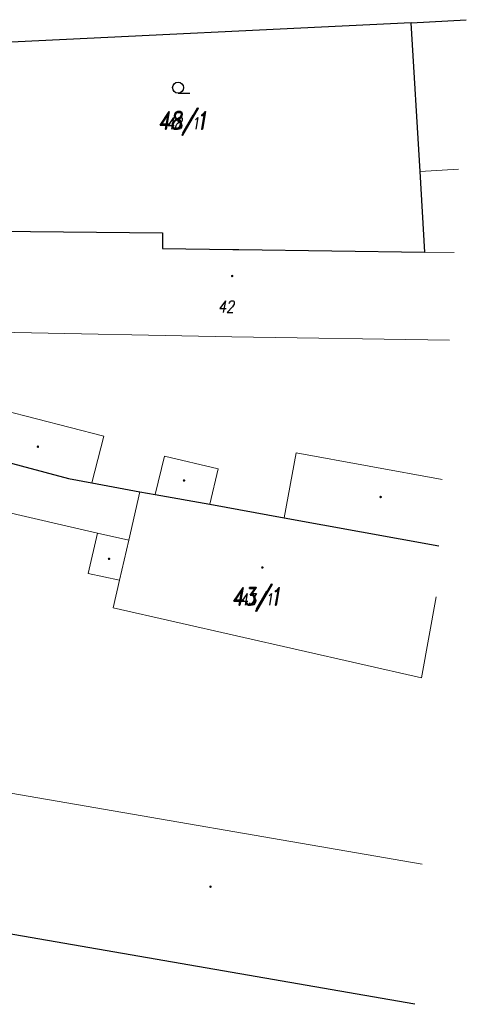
# Model space of a CAD drawing. Header units: feet. Extents: x -783217 to -782936, y -1044805 to -1043930.
# Tile 80 of 81: x -782968 to -782938, y -1044226 to -1044158. Entities that reach past the tile are written whole.
import ezdxf
from ezdxf.enums import TextEntityAlignment as Align

# ---------------------------------------------------------------- set-up
doc = ezdxf.new("R2010")
doc.units = ezdxf.units.FT
doc.header["$MEASUREMENT"] = 0
doc.layers.add('KN_hranice pozemků', color=140, linetype='Continuous', lineweight=30)
doc.layers.add('KN_slučky', color=253, linetype='Continuous', lineweight=9)
for name, color, linetype in [('KN_POZEMKY 500', 140, 'Continuous'), ('KN_značky kultur', 7, 'Continuous'), ('KN_čísla pozemků', 140, 'Continuous')]:
    doc.layers.add(name, color=color, linetype=linetype)
doc.styles.add('RomanD', font='romand.shx', dxfattribs={"width": 0.7, "oblique": 10})

# ---------------------------------------------------------------- blocks, each defined once
blk = doc.blocks.new('3.04')
at = {"layer": 'KN_značky kultur', "linetype": 'Continuous'}
blk.add_line((0, 0), (1.6, 0), dxfattribs=at)
blk.add_circle((0, 0.75), 0.75, dxfattribs=at)
blk = doc.blocks.new('4.02_1')
at = {"layer": 'KN_značky kultur', "linetype": 'Continuous'}
h = blk.add_hatch(color=256, dxfattribs=at)
edge = h.paths.add_edge_path()
edge.add_arc((0, 0), 0.175, 0, 360)

msp = doc.modelspace()

# ---------------------------------------------------------------- linework, layer by layer
at = {"layer": 'KN_hranice pozemků', "linetype": 'Continuous'}
for p, q in [((-782941.63, -1044158.69), (-782972.3, -1044160.18)), ((-782941.63, -1044158.69), (-782937.871, -1044158.481)), ((-782941, -1044168.82), (-782941.63, -1044158.69)), ((-782940.7, -1044174.3), (-782941, -1044168.82)), ((-782970.38, -1044172.87), (-782958.54, -1044172.99)), ((-782958.54, -1044172.99), (-782958.55, -1044174.05)), ((-782958.55, -1044174.05), (-782953.76, -1044174.12)), ((-782953.76, -1044174.12), (-782953.35, -1044174.12)), ((-782953.35, -1044174.12), (-782940.7, -1044174.3)), ((-782970.32, -1044188.27), (-782964.95, -1044189.72)), ((-782964.95, -1044189.72), (-782963.36, -1044190.01)), ((-782963.36, -1044190.01), (-782960.1, -1044190.61)), ((-782960.1, -1044190.61), (-782959.06, -1044190.8)), ((-782959.06, -1044190.8), (-782955.32, -1044191.47)), ((-782955.32, -1044191.47), (-782950.26, -1044192.39)), ((-782950.26, -1044192.39), (-782939.743, -1044194.301)), ((-782941.375, -1044225.506), (-782971.25, -1044220.31))]:
    msp.add_line(p, q, dxfattribs=at)
at = {"layer": 'KN_slučky', "linetype": 'Continuous'}
for p, q in [((-782938.403, -1044168.658), (-782941, -1044168.82)), ((-782940.7, -1044174.3), (-782938.699, -1044174.327)), ((-782953.84, -1044180.08), (-782970.51, -1044179.74)), ((-782939.011, -1044180.301), (-782953.84, -1044180.08)), ((-782969.41, -1044185.07), (-782962.55, -1044186.84)), ((-782962.55, -1044186.84), (-782963.36, -1044190.01)), ((-782959.06, -1044190.8), (-782958.41, -1044188.19)), ((-782958.41, -1044188.19), (-782954.77, -1044189.05)), ((-782950.26, -1044192.39), (-782949.46, -1044187.97)), ((-782949.46, -1044187.97), (-782939.507, -1044189.774)), ((-782954.77, -1044189.05), (-782955.32, -1044191.47)), ((-782978.91, -1044189.78), (-782962.97, -1044193.43)), ((-782960.1, -1044190.61), (-782960.85, -1044193.91)), ((-782962.97, -1044193.43), (-782963.61, -1044196.17)), ((-782962.97, -1044193.43), (-782960.85, -1044193.91)), ((-782960.85, -1044193.91), (-782961.47, -1044196.64)), ((-782963.61, -1044196.17), (-782961.47, -1044196.64)), ((-782961.47, -1044196.64), (-782961.9, -1044198.51)), ((-782939.924, -1044197.758), (-782940.93, -1044203.29)), ((-782961.9, -1044198.51), (-782940.93, -1044203.29)), ((-782969.53, -1044211.01), (-782940.877, -1044215.973))]:
    msp.add_line(p, q, dxfattribs=at)

# ---------------------------------------------------------------- block references
at = {"layer": 'KN_značky kultur', "linetype": 'Continuous', "xscale": 0.5, "yscale": 0.5}
for name, p in [('3.04', (-782957.49, -1044163.48)), ('4.02_1', (-782953.81, -1044175.93)), ('4.02_1', (-782967.03, -1044187.55)), ('4.02_1', (-782957.08, -1044189.85)), ('4.02_1', (-782943.7, -1044190.97)), ('4.02_1', (-782962.19, -1044195.18)), ('4.02_1', (-782951.75, -1044195.77)), ('4.02_1', (-782955.28, -1044217.5))]:
    msp.add_blockref(name, p, dxfattribs=at)

# ---------------------------------------------------------------- texts
at = {"layer": 'KN_POZEMKY 500', "linetype": 'Continuous', "style": 'RomanD', "oblique": 10, "width": 0.8}
msp.add_text('48/1', height=1.2, dxfattribs=at).set_placement((-782957.17, -1044165.94), align=Align.CENTER)
at = {"layer": 'KN_POZEMKY 500', "color": 5, "linetype": 'Continuous', "style": 'RomanD', "oblique": 10, "width": 0.8}
msp.add_text('43/1', height=1.2, dxfattribs=at).set_placement((-782952.15, -1044198.34), align=Align.CENTER)
at = {"layer": 'KN_čísla pozemků', "linetype": 'Continuous', "style": 'RomanD', "oblique": 10, "width": 0.8}
msp.add_text('48/1', height=0.8, dxfattribs=at).set_placement((-782957.17, -1044165.94), align=Align.CENTER)
at = {"layer": 'KN_čísla pozemků', "color": 5, "linetype": 'Continuous', "style": 'RomanD', "oblique": 10, "width": 0.8}
for s, p in [('42', (-782954.22, -1044178.41)), ('43/1', (-782952.15, -1044198.34))]:
    msp.add_text(s, height=0.8, dxfattribs=at).set_placement(p, align=Align.CENTER)

doc.saveas('drawing.dxf')
